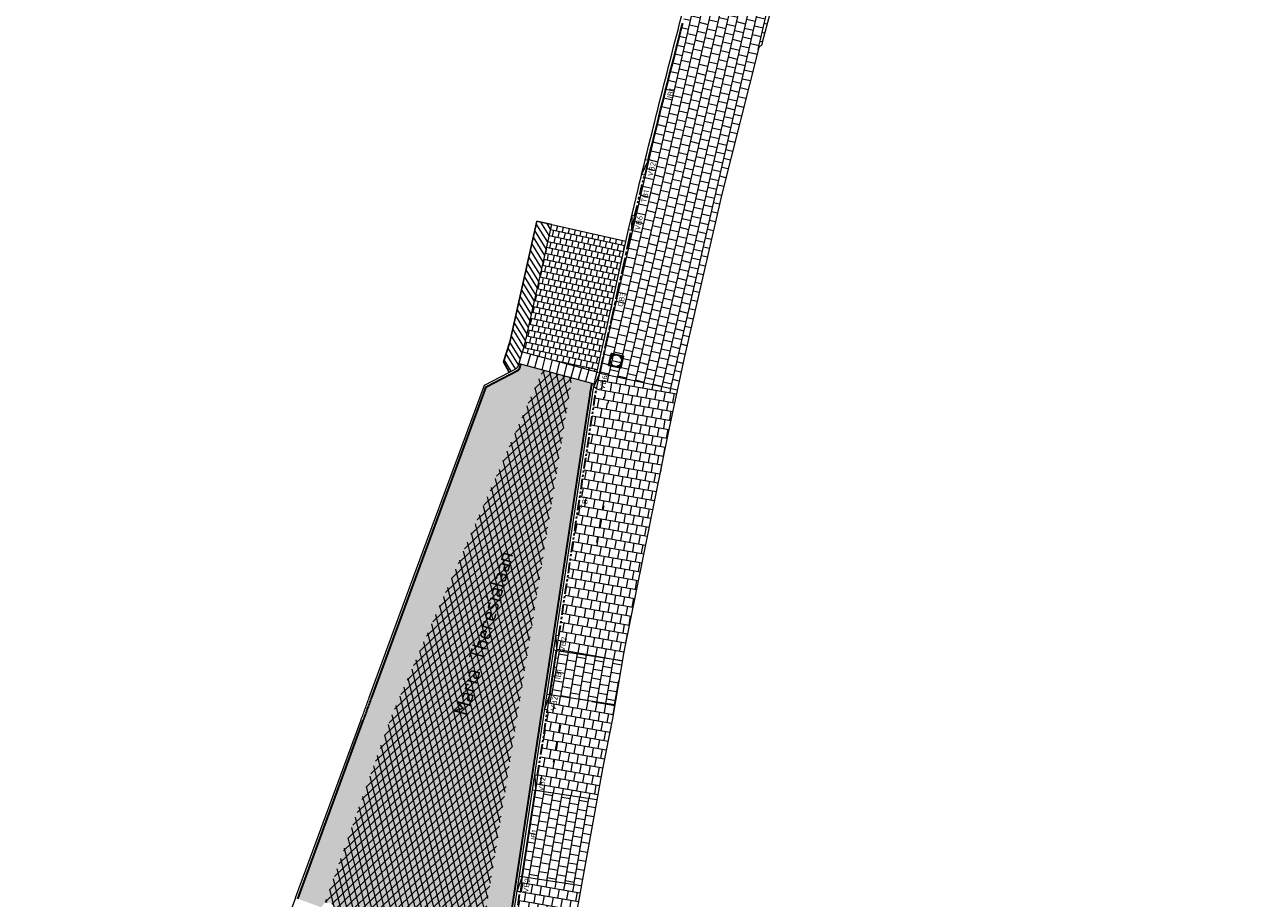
# Model space of a CAD drawing. Header units: metres. Extents: x 196651 to 397723, y 354703 to 710691.
# Tile 39 of 256: x 197513 to 197595, y 356020 to 356078. Entities that reach past the tile are written whole.
import ezdxf
from ezdxf.enums import TextEntityAlignment as Align

# ---------------------------------------------------------------- set-up
doc = ezdxf.new("R2010")
doc.units = ezdxf.units.M
doc.header["$MEASUREMENT"] = 0
for name, pattern in [('VH-OPSLUITBAND_100X200', [16, 8, -2, 4, -2]), ('VH-OPSLUITBAND_150X250', [24, 16, -2, 4, -2]), ('VH-TROTTOIRBAND_180-200', [20, 10, -2, 2, -2, 2, -2])]:
    doc.linetypes.add(name, pattern=pattern)
for name, color, linetype, lineweight in [('B-WE-OG-BEBOUWING_STRAATNAAM-T35', 6, 'Continuous', 35), ('N-WE-RI-PUT_OPHOOGTEBRENGEN-G', 7, 'Continuous', 35), ('N-WE-VH-GOOT_TEGEL-G', 170, 'Continuous', 35), ('N-WE-VH-KANTOPSLUITING_INRITBAND-G', 1, 'Continuous', 35), ('N-WE-VH-KANTOPSLUITING_OPSLUITBAND_200X250-G', 5, 'VH-OPSLUITBAND_150X250', 35), ('N-WE-VH-KANTOPSLUITING_TEKST-T', 7, 'VH-OPSLUITBAND_100X200', 35), ('N-WE-VH-KANTOPSLUITING_TROTTOIRBAND_180 200-G', 6, 'VH-TROTTOIRBAND_180-200', 35), ('N-WE-VH-KANTVERHARDING-G', 1, 'Continuous', 5), ('N-WE-VH-VERHARDING_ASFALT_DEKLAAG-A', 251, 'Continuous', 5), ('N-WE-VH-VERHARDING_ASFALT_DEKLAAG-G_ZWART', 252, 'Continuous', 5), ('N-WE-VH-VERHARDING_HERSTRATEN-A', 252, 'Continuous', 5), ('N-WE-VH-VERHARDING_TEGEL-200X200X50-A', 252, 'Continuous', 18), ('N-WE-VH-VERHARDING_TEGEL-A', 252, 'Continuous', 5), ('X-XX-AL-AANPIJLING-M', 7, 'Continuous', 18)]:
    doc.layers.add(name, color=color, linetype=linetype, lineweight=lineweight)
doc.layers.add('N-WE-VH-VERHARDING_ASFALT_COATING_ROOD-G', color=7, linetype='Continuous', lineweight=5, true_color=0xffa8a8)
doc.layers.add('X-XX-AL-HULPLIJNEN', color=4, linetype='Continuous', lineweight=25, plot=False)
doc.styles.add('NLCS-ISO', font='NLCS-ISO.ttf')
doc.styles.add('NLCS-ISO-M200-T18', font='NLCS-ISO.ttf')
doc.styles.add('NLCS-ISO-M200-T25', font='NLCS-ISO.ttf')
doc.dimstyles.new('NLCS-M200-T18-PIJL', dxfattribs={"dimscale": 0.2, "dimtxt": 1.8, "dimasz": 1.8, "dimexe": 2, "dimexo": 2, "dimgap": 0.7, "dimtad": 1, "dimzin": 0, "dimdsep": 46, "dimtxsty": 'NLCS-ISO-M200-T18', "dimcen": 0, "dimdle": 2, "dimse1": 1, "dimse2": 1, "dimclrd": 256, "dimclre": 256, "dimclrt": 256, "dimadec": 1, "dimazin": 0, "dimtfac": 1, "dimtofl": 0, "dimtmove": 1, "dimatfit": 0, "dimfxl": 2, "dimfxlon": 1, "dimtfillclr": 254, "dimtolj": 1, "dimtzin": 0, "dimlwd": 18, "dimlwe": 18, "dimarcsym": 0})
pattern_1 = [(170, (0, 0), (-0.6429791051, -0.1912534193), [0.6, -0.6]), (260, (0, 0), (0.5908846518, -0.1041889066), [])]

# ---------------------------------------------------------------- blocks, each defined once
blk = doc.blocks.new('OP HOOGTE BRENGEN PUT')
at = {"layer": 'N-WE-RI-PUT_OPHOOGTEBRENGEN-G', "flags": 128}
blk.add_lwpolyline([(-0.4, -0.4), (-0.4, 0.4), (0.4, 0.4), (0.4, -0.4)], close=True, dxfattribs=at)
at = {"layer": 'N-WE-RI-PUT_OPHOOGTEBRENGEN-G'}
blk.add_circle((0, 0), 0.4, dxfattribs=at)
blk = doc.blocks.new('*D1796')
at = {"layer": 'Defpoints', "color": 0, "transparency": 16777216}
for p in [(197656.525, 356038.204), (197542.918, 355978.731)]:
    blk.add_point(p, dxfattribs=at)
at = {"layer": 'X-XX-AL-AANPIJLING-M', "linetype": 'Continuous', "lineweight": 18, "transparency": 16777216}
blk.add_line((197654.299, 356037.039), (197656.206, 356038.037), dxfattribs=at)
at = {"layer": 'X-XX-AL-AANPIJLING-M', "transparency": 16777216}
blk.add_solid([(197656.178, 356038.09), (197656.234, 356037.984), (197656.525, 356038.204)], dxfattribs=at)
at = {"layer": 'X-XX-AL-AANPIJLING-M', "transparency": 16777216, "insert": (197654.945, 356037.738), "char_height": 0.36, "attachment_point": 5, "rotation": 27.63197, "style": 'NLCS-ISO-M200-T18'}
blk.add_mtext('\\A1;R128.23', dxfattribs=at)
blk = doc.blocks.new('TEKST TB')
at = {"style": 'NLCS-ISO'}
blk.add_attdef('TEKST_TROTTOIRBANDEN', text='', height=0.36, rotation=0.34071, dxfattribs=at).set_placement((0, 0), align=Align.BOTTOM_CENTER)

msp = doc.modelspace()

# ---------------------------------------------------------------- hatches: boundary and pattern name
at = {"layer": 'N-WE-VH-VERHARDING_ASFALT_COATING_ROOD-G'}
h = msp.add_hatch(color=256, dxfattribs=at)
edge = h.paths.add_edge_path()
edge.add_arc((197556.23, 356025.097), 20, 156.36306, 160.38647, ccw=False)
edge.add_line((197537.908, 356033.115), (197547.624, 356055.314))
edge.add_line((197547.624, 356055.314), (197546.174, 356055.707))
edge.add_line((197546.174, 356055.707), (197546.103, 356055.458))
edge.add_line((197546.103, 356055.458), (197545.981, 356055.302))
edge.add_line((197545.981, 356055.302), (197543.873, 356054.199))
edge.add_line((197543.873, 356054.199), (197539.192, 356041.527))
edge.add_line((197539.192, 356041.527), (197536.279, 356033.612))
edge.add_arc((197525.495, 356037.16), 11.352, 337.81497, 341.78971, ccw=False)
edge.add_arc((197525.301, 356036.404), 11.273, 337.75857, 341.74719, ccw=False)
edge.add_line((197535.736, 356032.137), (197531.399, 356020.35))
edge.add_line((197531.399, 356020.35), (197532.937, 356019.785))
edge.add_arc((197533.365, 356019.654), 0.448, 110.46761, 163.03557, ccw=False)
edge.add_line((197533.209, 356020.074), (197537.391, 356031.81))
msp.add_hatch(color=256, dxfattribs=at).paths.add_polyline_path([(197550.729, 356053.545, -0.01119), (197550.884, 356054.434), (197549.553, 356054.793), (197542.35, 356010.238), (197542.319, 356010.239, -0.038339), (197542.309, 356010.14), (197544.093, 356009.863, 0.005491), (197544.163, 356010.293)])
at = {"layer": 'N-WE-VH-VERHARDING_ASFALT_DEKLAAG-A', "lineweight": 9}
h = msp.add_hatch(dxfattribs=at)
h.set_pattern_fill('AVH-ASFALT', color=256, scale=0.4, angle=164, pattern_type=2)
h.set_pattern_definition([(224, (197553.49738, 356021.90227), (0.2778633, -0.287736), []), (284, (197553.49738, 356021.90227), (0.3881183, 0.0967688), [])])
edge = h.paths.add_edge_path()
edge.add_arc((197547.716, 356001.505), 8.15, 169.79947, 177.16871)
edge.add_line((197539.576, 356001.908), (197529.634, 356004.563))
edge.add_line((197529.634, 356004.563), (197529.952, 356005.513))
edge.add_line((197529.952, 356005.513), (197533.797, 356019.536))
edge.add_arc((197533.365, 356019.654), 0.448, 344.66483, 470.46761)
edge.add_line((197533.209, 356020.074), (197537.391, 356031.81))
edge.add_arc((197556.23, 356025.097), 20, 156.36306, 160.38647, ccw=False)
edge.add_line((197537.908, 356033.115), (197547.624, 356055.314))
edge.add_line((197547.624, 356055.314), (197549.553, 356054.793))
edge.add_line((197549.553, 356054.793), (197542.35, 356010.238))
edge.add_line((197542.35, 356010.238), (197542.319, 356010.239))
edge.add_arc((197541.669, 356010.251), 0.65, 358.89917, 529.79947)
edge.add_line((197541.029, 356010.366), (197539.695, 356002.949))
at = {"layer": 'N-WE-VH-VERHARDING_ASFALT_DEKLAAG-G_ZWART'}
h = msp.add_hatch(color=256, dxfattribs=at)
h.dxf.hatch_style = 1
edge = h.paths.add_edge_path()
edge.add_arc((197547.716, 356001.505), 8.15, 169.79947, 177.16871)
edge.add_line((197539.576, 356001.908), (197529.634, 356004.563))
edge.add_line((197529.634, 356004.563), (197529.952, 356005.513))
edge.add_line((197529.952, 356005.513), (197533.797, 356019.536))
edge.add_arc((197533.365, 356019.654), 0.448, 344.66483, 470.46761)
edge.add_line((197533.209, 356020.074), (197537.391, 356031.81))
edge.add_arc((197556.23, 356025.097), 20, 156.36306, 160.38647, ccw=False)
edge.add_line((197537.908, 356033.115), (197547.624, 356055.314))
edge.add_line((197547.624, 356055.314), (197549.553, 356054.793))
edge.add_line((197549.553, 356054.793), (197542.35, 356010.238))
edge.add_line((197542.35, 356010.238), (197542.319, 356010.239))
edge.add_arc((197541.669, 356010.251), 0.65, 358.89917, 529.79947)
edge.add_line((197541.029, 356010.366), (197539.695, 356002.949))
at = {"layer": 'N-WE-VH-VERHARDING_HERSTRATEN-A', "lineweight": 9}
h = msp.add_hatch(dxfattribs=at)
h.set_pattern_fill('ANSI31', color=256, scale=2.5, angle=77)
h.set_pattern_definition([(122, (198071.14498, 356148.78235), (-0.26501503, -0.16559977), [])])
h.paths.add_polyline_path([(197547.233, 356065.155), (197545.602, 356057.884), (197545.438, 356057.152), (197545.03, 356055.849), (197545.389, 356055.162), (197545.877, 356055.412), (197545.984, 356055.55), (197546.048, 356055.739), (197546.285, 356056.511), (197546.569, 356057.626), (197548.209, 356064.936)])
at = {"layer": 'N-WE-VH-VERHARDING_TEGEL-200X200X50-A'}
h = msp.add_hatch(dxfattribs=at)
h.set_pattern_fill('AVH-TEGEL_200X200_HALFST', color=256, scale=2, angle=258, pattern_type=2)
h.set_pattern_definition([(258, (197586.13, 356005.81296), (0.11246484, -0.4328414), [0.4, -0.4]), (348, (197586.13, 356005.81296), (0.0831647, 0.391259), [])])
h.paths.add_polyline_path([(197553.111, 356063.825), (197548.209, 356064.936), (197546.569, 356057.626, -0.014393), (197546.285, 356056.511), (197551.2, 356055.191)])
at = {"layer": 'N-WE-VH-VERHARDING_TEGEL-A'}
h = msp.add_hatch(dxfattribs=at)
h.set_pattern_fill('AVH-TEGEL_300X300_HALFST', color=256, scale=2, angle=167, pattern_type=2)
h.set_pattern_definition([(167, (0, 0), (-0.65210735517, -0.15734038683), [0.6, -0.6]), (257, (0, 0), (0.5846220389, -0.1349706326), [])])
h.paths.add_polyline_path([(197561.918, 356076.64), (197562.11, 356076.821), (197562.128, 356076.975), (197562.65, 356078.92), (197560.413, 356079.521), (197557.42, 356080.282, 0.029134), (197557.392, 356080.194, 0.004062), (197554.121, 356067.233), (197553.716, 356065.531), (197553.484, 356064.562), (197551.387, 356055.109), (197556.53, 356054.011), (197556.979, 356056.112), (197559.467, 356066.939)])
h = msp.add_hatch(dxfattribs=at)
h.set_pattern_fill('AVH-TEGEL_300X300_HALFST', color=256, scale=2, angle=260, pattern_type=2)
h.set_pattern_definition([(260, (0, 0), (0.1912534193, -0.6429791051), [0.6, -0.6]), (350, (0, 0), (0.1041889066, 0.5908846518), [])])
h.paths.add_polyline_path([(197547.913, 356027.387), (197551.202, 356026.888), (197551.545, 356028.762), (197548.184, 356028.762)])
h.paths.add_polyline_path([(197550.163, 356021.195), (197546.792, 356021.706), (197544.482, 356009.998), (197544.479, 356009.999), (197544.331, 356009.199), (197544.307, 356008.963), (197547.698, 356008.537), (197548.669, 356013.755), (197549.179, 356016.475), (197549.74, 356019.322), (197549.866, 356019.57)])
h.paths.add_polyline_path([(197552.387, 356033.169), (197549.15, 356033.66), (197548.184, 356028.762), (197551.545, 356028.762), (197551.577, 356028.939), (197552.233, 356032.26)])
h.paths.add_polyline_path([(197549.723, 356036.565), (197552.881, 356036.085), (197552.979, 356036.665), (197555.904, 356051.075), (197556.53, 356054.011), (197551.387, 356055.109), (197551.192, 356054.23), (197552.737, 356051.837)])
h = msp.add_hatch(dxfattribs=at)
h.set_pattern_fill('AVH-TEGEL_300X300_HALFST', color=256, scale=2, angle=260, pattern_type=2)
h.set_pattern_definition([(260, (197548.75743, 356031.9421), (0.1912534, -0.642979), [0.6, -0.6]), (350, (197548.7574, 356031.9421), (0.104189, 0.590885), [])])
edge = h.paths.add_edge_path()
edge.add_line((197546.792, 356021.706), (197546.262, 356021.787))
edge.add_line((197546.262, 356021.787), (197544.509, 356010.24))
edge.add_arc((197524.538, 356013.272), 20.2, 349.497, 351.36866, ccw=False)
edge.add_line((197544.4, 356009.59), (197544.479, 356009.999))
edge.add_line((197544.479, 356009.999), (197544.482, 356009.998))
edge.add_line((197544.482, 356009.998), (197546.792, 356021.706))
edge = h.paths.add_edge_path()
edge.add_line((197548.533, 356036.745), (197549.723, 356036.565))
edge.add_line((197549.723, 356036.565), (197552.737, 356051.837))
edge.add_line((197552.737, 356051.837), (197551.199, 356054.22))
edge.add_arc((197570.651, 356050.521), 19.8, 169.2344, 171.36866)
edge.add_line((197551.075, 356053.493), (197548.533, 356036.745))
h.paths.add_polyline_path([(197549.15, 356033.66), (197548.089, 356033.821), (197547.13, 356027.506), (197547.913, 356027.387)])
h = msp.add_hatch(dxfattribs=at)
h.set_pattern_fill('AVH-TEGEL_300X300_HALFST', color=256, scale=2, angle=170, pattern_type=2)
h.set_pattern_definition(pattern_1)
h.paths.add_polyline_path([(197552.881, 356036.085), (197548.533, 356036.745), (197548.089, 356033.821), (197552.387, 356033.169)])
h = msp.add_hatch(dxfattribs=at)
h.set_pattern_fill('AVH-TEGEL_300X300_HALFST', color=256, scale=2, angle=170, pattern_type=2)
h.set_pattern_definition(pattern_1)
h.paths.add_polyline_path([(197551.202, 356026.888), (197547.13, 356027.506), (197546.262, 356021.787), (197550.163, 356021.195)])

# ---------------------------------------------------------------- linework, layer by layer
at = {"layer": 'N-WE-VH-GOOT_TEGEL-G', "flags": 128}
for points in [[(197531.399, 356020.35), (197535.735, 356032.134, 0.017344), (197536.007, 356032.873, 0.017345), (197536.279, 356033.612), (197539.192, 356041.527), (197543.873, 356054.199), (197545.981, 356055.302), (197546.103, 356055.458), (197546.17, 356055.706)], [(197543.72, 356007.946), (197544.013, 356009.429, 0.011042), (197544.163, 356010.293), (197550.729, 356053.545, -0.01119), (197550.884, 356054.434, -0.01119)]]:
    msp.add_lwpolyline(points, format="xyb", dxfattribs=at)
at = {"layer": 'N-WE-VH-KANTOPSLUITING_INRITBAND-G', "flags": 128}
msp.add_lwpolyline([(197554.594, 356069.163, -0.00285), (197556.889, 356078.258)], format="xyb", dxfattribs=at)
for points in [[(197548.089, 356033.821), (197548.533, 356036.745)], [(197546.262, 356021.787), (197547.13, 356027.506)]]:
    msp.add_lwpolyline(points, dxfattribs=at)
at = {"layer": 'N-WE-VH-KANTOPSLUITING_OPSLUITBAND_200X250-G', "ltscale": 0.07, "flags": 128}
msp.add_lwpolyline([(197551.387, 356055.109), (197553.484, 356064.558)], dxfattribs=at)
at = {"layer": 'N-WE-VH-KANTOPSLUITING_TROTTOIRBAND_180 200-G', "ltscale": 0.07, "flags": 128}
for points in [[(197553.716, 356065.531), (197554.121, 356067.233, -0.0003), (197554.356, 356068.192, -0.0003)], [(197548.683, 356037.734), (197551.075, 356053.493, -0.008455), (197551.187, 356054.153)], [(197544.257, 356008.859), (197544.356, 356009.362, 0.011042), (197544.509, 356010.24), (197546.112, 356020.798)]]:
    msp.add_lwpolyline(points, format="xyb", dxfattribs=at)
msp.add_lwpolyline([(197547.28, 356028.495), (197547.939, 356032.833)], dxfattribs=at)
at = {"layer": 'N-WE-VH-KANTVERHARDING-G', "flags": 128}
for points in [[(197553.284, 356064.606), (197553.927, 356067.28, -0.004062), (197557.198, 356080.244, -0.210741), (197557.7, 356080.877), (197559.464, 356081.806, 0.206824), (197559.961, 356082.423), (197561.29, 356087.219, 0.2055), (197561.184, 356088.001), (197560.149, 356089.725, -0.206509), (197560.044, 356090.511)], [(197553.284, 356064.606), (197553.927, 356067.28, -0.004062), (197557.198, 356080.244, -0.210741), (197557.7, 356080.877), (197559.464, 356081.806, 0.206824), (197559.961, 356082.423), (197561.29, 356087.219, 0.2055), (197561.184, 356088.001), (197560.149, 356089.725, -0.206509), (197560.044, 356090.511)], [(197543.867, 356007.917), (197544.16, 356009.4, 0.011042), (197544.312, 356010.27), (197550.877, 356053.523, -0.016796), (197551.123, 356054.843), (197553.284, 356064.606)], [(197546.285, 356056.511, 0.014393), (197546.569, 356057.626), (197548.209, 356064.936)], [(197531.259, 356020.402), (197535.595, 356032.189, 0.017518), (197535.866, 356032.925, 0.017518), (197536.137, 356033.661), (197539.051, 356041.579), (197543.752, 356054.305), (197545.883, 356055.42), (197545.984, 356055.55, 0.02392)], [(197531.258, 356020.402), (197526.381, 356007.145, -0.307014), (197522.735, 356004.527), (197516.635, 356004.364), (197513.333, 356004.276)]]:
    msp.add_lwpolyline(points, format="xyb", dxfattribs=at)
for points in [[(197564.638, 356086.318), (197562.128, 356076.975), (197562.11, 356076.821), (197561.918, 356076.64), (197559.467, 356066.939), (197556.979, 356056.112), (197555.904, 356051.075), (197552.979, 356036.665), (197552.233, 356032.26), (197551.577, 356028.939), (197549.866, 356019.57), (197549.74, 356019.322), (197549.179, 356016.475), (197548.669, 356013.755), (197547.698, 356008.537)], [(197554.594, 356069.163), (197554.161, 356068.24)], [(197554.594, 356069.163), (197554.356, 356068.192)], [(197554.594, 356069.163), (197554.4, 356069.211)], [(197554.355, 356068.192), (197554.161, 356068.24)], [(197553.516, 356065.579), (197553.484, 356064.558)], [(197553.484, 356064.558), (197553.716, 356065.531)], [(197553.516, 356065.579), (197553.716, 356065.531)], [(197548.209, 356064.936), (197553.111, 356063.825)], [(197553.284, 356064.606), (197553.484, 356064.558)], [(197545.984, 356055.55), (197546.285, 356056.511)], [(197546.285, 356056.511), (197551.191, 356055.193)], [(197546.8, 356056.372), (197546.589, 356055.593)], [(197547.283, 356056.243), (197547.072, 356055.462)], [(197546.048, 356055.739), (197551.02, 356054.397)], [(197547.766, 356056.113), (197547.555, 356055.332)], [(197548.249, 356055.983), (197548.038, 356055.202)], [(197548.731, 356055.854), (197548.52, 356055.072)], [(197549.214, 356055.724), (197549.003, 356054.941)], [(197549.697, 356055.594), (197549.486, 356054.811)], [(197550.18, 356055.464), (197549.969, 356054.681)], [(197550.058, 356054.657), (197551.02, 356054.397)], [(197550.663, 356055.335), (197550.451, 356054.55)], [(197550.99, 356054.19), (197551.387, 356055.109)], [(197551.186, 356054.149), (197551.387, 356055.109)], [(197551.387, 356055.109), (197551.191, 356055.152)], [(197550.99, 356054.19), (197551.186, 356054.149)], [(197548.683, 356037.734), (197548.485, 356037.764)], [(197548.485, 356037.764), (197548.533, 356036.745)], [(197548.533, 356036.745), (197548.683, 356037.734)], [(197548.533, 356036.745), (197548.335, 356036.775)], [(197547.741, 356032.863), (197548.089, 356033.821)], [(197548.089, 356033.821), (197547.891, 356033.851)], [(197547.939, 356032.833), (197548.089, 356033.821)], [(197547.939, 356032.833), (197547.741, 356032.863)], [(197547.28, 356028.495), (197547.083, 356028.525)], [(197547.083, 356028.525), (197547.13, 356027.506)], [(197547.28, 356028.495), (197547.13, 356027.506)], [(197547.13, 356027.506), (197546.932, 356027.536)], [(197545.914, 356020.828), (197546.262, 356021.787)], [(197546.262, 356021.787), (197546.064, 356021.817)], [(197546.262, 356021.787), (197546.112, 356020.798)], [(197546.112, 356020.798), (197545.914, 356020.828)]]:
    msp.add_lwpolyline(points, dxfattribs=at)
at = {"layer": 'N-WE-VH-VERHARDING_TEGEL-A', "flags": 128}
for points in [[(197551.387, 356055.109), (197556.53, 356054.011)], [(197552.881, 356036.085), (197548.533, 356036.745)], [(197552.387, 356033.169), (197548.089, 356033.821)], [(197551.202, 356026.888), (197547.13, 356027.506)], [(197550.163, 356021.195), (197546.262, 356021.787)]]:
    msp.add_lwpolyline(points, dxfattribs=at)
at = {"layer": 'X-XX-AL-HULPLIJNEN', "flags": 128}
msp.add_lwpolyline([(197545.389, 356055.162), (197545.03, 356055.849), (197545.438, 356057.152), (197547.233, 356065.155), (197548.209, 356064.936)], dxfattribs=at)

# ---------------------------------------------------------------- block references
at = {"layer": 'N-WE-RI-PUT_OPHOOGTEBRENGEN-G', "rotation": 347.85}
msp.add_blockref('OP HOOGTE BRENGEN PUT', (197552.465, 356055.929), dxfattribs=at)
at = {"layer": 'N-WE-VH-KANTOPSLUITING_TEKST-T'}
for p, rotation, values in [((197556.359, 356073.556), 76.20080333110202, {'TEKST_TROTTOIRBANDEN': 'IB1'}), ((197555.106, 356068.519), 76.20080333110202, {'TEKST_TROTTOIRBANDEN': 'VB2'}), ((197554.671, 356066.735), 76.59063370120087, {'TEKST_TROTTOIRBANDEN': 'TB1'}), ((197554.251, 356064.979), 77.49102339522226, {'TEKST_TROTTOIRBANDEN': 'VB6'}), ((197553.119, 356059.912), 77.49102339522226, {'TEKST_TROTTOIRBANDEN': 'OB3'}), ((197551.911, 356054.439), 78.13725111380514, {'TEKST_TROTTOIRBANDEN': 'VB6'}), ((197550.673, 356046.514), 81.3686603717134, {'TEKST_TROTTOIRBANDEN': 'TB1'}), ((197549.25, 356037.139), 81.36866035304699, {'TEKST_TROTTOIRBANDEN': 'VB2'}), ((197548.95, 356035.164), 81.36866037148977, {'TEKST_TROTTOIRBANDEN': 'IB1'}), ((197548.656, 356033.226), 81.36866037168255, {'TEKST_TROTTOIRBANDEN': 'VB2'}), ((197547.845, 356027.881), 81.36866037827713, {'TEKST_TROTTOIRBANDEN': 'VB2'}), ((197547.336, 356024.527), 81.3686603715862, {'TEKST_TROTTOIRBANDEN': 'IB1'}), ((197546.826, 356021.173), 81.36866037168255, {'TEKST_TROTTOIRBANDEN': 'VB2'})]:
    msp.add_blockref('TEKST TB', p, dxfattribs=dict(at, rotation=rotation)).add_auto_attribs(values)

# ---------------------------------------------------------------- texts
at = {"layer": 'B-WE-OG-BEBOUWING_STRAATNAAM-T35', "insert": (197543.689, 356037.9), "char_height": 1, "attachment_point": 5, "rotation": 74.3, "style": 'NLCS-ISO-M200-T25'}
msp.add_mtext('Maria Theresialaan', dxfattribs=at)

# ---------------------------------------------------------------- dimensions: what is measured, and where the dimension line sits
at = {"layer": 'X-XX-AL-AANPIJLING-M'}
dim = msp.add_radius_dim(center=(197542.918, 355978.731), mpoint=(197656.525, 356038.204), dimstyle='NLCS-M200-T18-PIJL', dxfattribs=at)
dim.commit()
dim.dimension.update_dxf_attribs({"geometry": '*D1796', "text_midpoint": (197655.093, 356037.455), "dimtype": 164})

doc.saveas('drawing.dxf')
